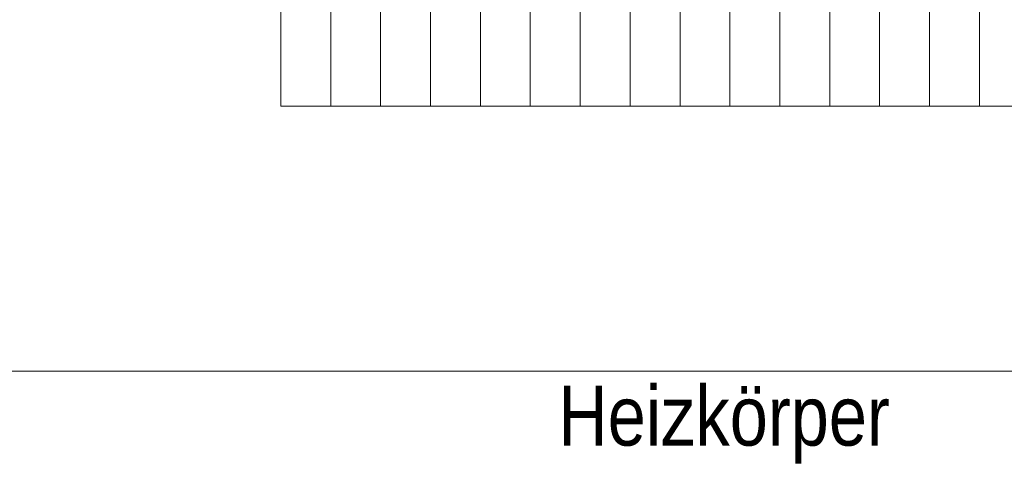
# Model space of a CAD drawing. Header units: metres. Extents: x -177922 to 5550634, y -507967 to 368279.
# Tile 111 of 125: x 3709434 to 3712393, y -46154 to -44817. Entities that reach past the tile are written whole.
import ezdxf

# ---------------------------------------------------------------- set-up
doc = ezdxf.new("R2010")
doc.units = ezdxf.units.M
doc.header["$LTSCALE"] = 0.05
for name, color, linetype in [('A_1_Raumstempel_Linien_Text.1_100', 7, 'Continuous'), ('A_1_Schraffuren', 7, 'Continuous'), ('A_2_Möblierung', 7, 'Continuous'), ('A_4_Etiketten_allgemein_100_50', 7, 'Continuous')]:
    doc.layers.add(name, color=color, linetype=linetype)
doc.styles.add('ERSTELLTER_STIL_1', font='txt')

msp = doc.modelspace()

# ---------------------------------------------------------------- hatches: boundary and pattern name
at = {"layer": 'A_1_Schraffuren', "linetype": 'Continuous', "lineweight": 13}
h = msp.add_hatch(dxfattribs=at)
h.set_pattern_fill('Holz_Schalung__stehend___81', color=253, style=0, pattern_type=2)
h.set_pattern_definition([(90, (3711418.5, -43876.99), (-150, 0), [])])
h.paths.add_polyline_path([(3712618.496, -45076.986), (3710218.496, -45076.986), (3710218.496, -42676.986), (3712618.496, -42676.986)])

# ---------------------------------------------------------------- linework, layer by layer
at = {"layer": 'A_1_Raumstempel_Linien_Text.1_100', "color": 251, "linetype": 'Continuous', "lineweight": 18}
msp.add_line((3704103.669, -45873.693), (3719503.02, -45873.693), dxfattribs=at)
at = {"layer": 'A_2_Möblierung', "color": 9, "linetype": 'Continuous', "lineweight": 18}
msp.add_lwpolyline([(3710218.496, -45076.986), (3712618.496, -45076.986), (3712618.496, -42676.986), (3710218.496, -42676.986)], close=True, dxfattribs=at)

# ---------------------------------------------------------------- texts
at = {"layer": 'A_4_Etiketten_allgemein_100_50', "color": 7, "linetype": 'Continuous', "lineweight": 13, "insert": (3711550.945, -45917.572), "char_height": 180, "attachment_point": 2, "style": 'ERSTELLTER_STIL_1'}
msp.add_mtext('\\A1;{\\pqc;\\fSwis721 Cn BT|b0|i0|c0|p0;\\W1.000000;Heizkörper}', dxfattribs=at)

doc.saveas('drawing.dxf')
